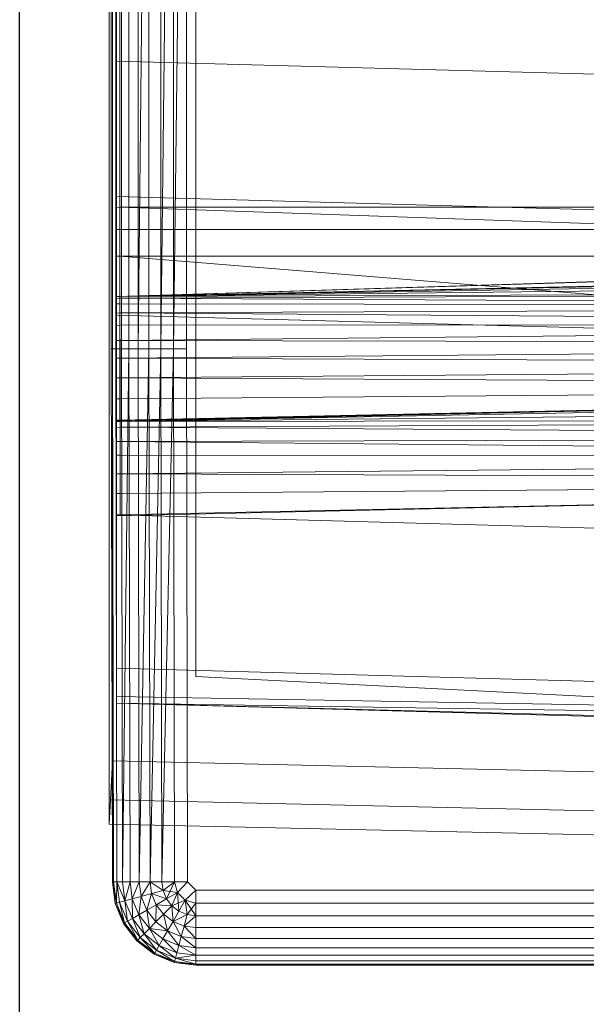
# Model space of a CAD drawing. Header units: metres. Extents: x 397.7 to 427.5, y 12.7 to 28.4.
# Tile 64 of 139: x 407.537 to 407.6363, y 26.1044 to 26.277. Entities that reach past the tile are written whole.
import ezdxf

# ---------------------------------------------------------------- set-up
doc = ezdxf.new("R2010")
doc.units = ezdxf.units.M
for name, color, linetype, lineweight in [('A-DETL-____-MBND', 7, 'Continuous', 18), ('A-WALL-____-MCUT', 7, 'Continuous', 25), ('A-WALL-____-OTLN', 7, 'Continuous', 25)]:
    doc.layers.add(name, color=color, linetype=linetype, lineweight=lineweight)

# ---------------------------------------------------------------- blocks, each defined once
blk = doc.blocks.new('Family - Evans P2-152743-05_CLI_AIGUA_P2')
at = {"layer": 'A-WALL-____-MCUT', "color": 253, "true_color": 0xaaaaaa}
blk.add_line((1.72, 0.09), (0, 0.09), dxfattribs=at)
at = {"layer": 'A-WALL-____-OTLN', "color": 253, "true_color": 0xaaaaaa}
blk.add_line((1.72, 0.09), (0, 0.09), dxfattribs=at)
blk = doc.blocks.new('Family - Inodor P2-153200-05_CLI_AIGUA_P2')
at = {"layer": 'A-DETL-____-MBND', "color": 253, "true_color": 0xaaaaaa}
for p, q in [((0.00056, 0.01465), (0.00056, 0.38826)), ((0.00056, 0.01465), (0.00056, 0.38826)), ((0, 0.36417), (0, 0.03582)), ((0, 0.03582), (0, 0.36417)), ((0.00056, 0.36417), (0.00056, 0.03582)), ((0.00056, 0.03582), (0.00056, 0.36417)), ((0.01521, 0.35403), (0.01521, 0.05064)), ((0.01521, 0.35403), (0.01521, 0.05064)), ((0.00036, 0.10805), (0.00036, 0.29485)), ((0.00036, 0.10805), (0.00036, 0.29485)), ((0.00056, 0.10805), (0.00056, 0.29485)), ((0.00056, 0.29485), (0.00056, 0.10805)), ((0.00056, 0.10805), (0.00056, 0.29485)), ((0.00116, 0.10805), (0.00116, 0.29485)), ((0.00116, 0.29485), (0.00116, 0.10805)), ((0.00116, 0.10805), (0.00116, 0.29485)), ((0.00213, 0.10805), (0.00213, 0.29485)), ((0.00213, 0.29485), (0.00213, 0.10805)), ((0.00213, 0.10805), (0.00213, 0.29485)), ((0.00345, 0.10805), (0.00345, 0.29485)), ((0.00345, 0.29485), (0.00345, 0.10805)), ((0.00345, 0.10805), (0.00345, 0.29485)), ((0.00508, 0.10805), (0.00508, 0.29485)), ((0.00508, 0.29485), (0.00508, 0.10805)), ((0.00696, 0.29485), (0.00508, 0.10805)), ((0.00508, 0.10805), (0.00508, 0.29485)), ((0.00508, 0.10805), (0.00696, 0.29485)), ((0.00696, 0.10805), (0.00696, 0.29485)), ((0.00696, 0.10805), (0.00696, 0.29485)), ((0.00696, 0.10805), (0.00696, 0.29485)), ((0.00904, 0.10805), (0.00904, 0.29485)), ((0.00904, 0.29485), (0.00904, 0.10805)), ((0.01126, 0.29485), (0.00904, 0.10805)), ((0.00904, 0.10805), (0.00904, 0.29485)), ((0.00904, 0.10805), (0.01126, 0.29485)), ((0.01126, 0.10805), (0.01126, 0.29485)), ((0.01354, 0.29485), (0.01126, 0.10805)), ((0.01126, 0.10805), (0.01126, 0.29485)), ((0.01126, 0.10805), (0.01126, 0.29485)), ((0.01126, 0.10805), (0.01354, 0.29485)), ((0.01354, 0.10805), (0.01354, 0.29485)), ((0.01354, 0.29485), (0.01354, 0.10805)), ((0.01354, 0.10805), (0.01354, 0.29485)), ((0.00127, 0.11722), (0.00127, 0.28262)), ((0.00127, 0.13284), (0.00127, 0.26701)), ((0.00127, 0.267), (0.00127, 0.13339)), ((0.00186, 0.13288), (0.00186, 0.26697)), ((0.00186, 0.13288), (0.00186, 0.26697)), ((0.00186, 0.26697), (0.00186, 0.13288)), ((0.00186, 0.13288), (0.00186, 0.26697)), ((0.00127, 0.15852), (0.00127, 0.18393)), ((0.51095, 0.14444), (0.00127, 0.15852)), ((0.00127, 0.13475), (0.00127, 0.15852)), ((0.51095, 0.12067), (0.00127, 0.13475)), ((0.00127, 0.11399), (0.00127, 0.13475)), ((0.52327, 0.1334), (0.00127, 0.11723)), ((0.00127, 0.13339), (0.00127, 0.13285)), ((0.00187, 0.11726), (0.52327, 0.1334)), ((0.00187, 0.11726), (0.52327, 0.1334)), ((0.00186, 0.13288), (0.00127, 0.13284)), ((0.00186, 0.13288), (0.00127, 0.13284)), ((0.00186, 0.13288), (0.00127, 0.13285)), ((0.00186, 0.13288), (0.00127, 0.13285)), ((0.00127, 0.13285), (0.00127, 0.12897)), ((0.00127, 0.13284), (0.00127, 0.11728)), ((0.28176, 0.13288), (0.00186, 0.13288)), ((0.28176, 0.13288), (0.00186, 0.13288)), ((0.28176, 0.12326), (0.00186, 0.13288)), ((0.00186, 0.13288), (0.00187, 0.11726)), ((0.28176, 0.12326), (0.00186, 0.13288)), ((0.00187, 0.11726), (0.00186, 0.13288)), ((0.00186, 0.13288), (0.28176, 0.13288)), ((0.28176, 0.13288), (0.00186, 0.13288)), ((0.00186, 0.12899), (0.00186, 0.13288)), ((0.00186, 0.13288), (0.00186, 0.12899)), ((0.00187, 0.11726), (0.51154, 0.13288)), ((0.00187, 0.11726), (0.51154, 0.13288)), ((0.00186, 0.12899), (0.00127, 0.12897)), ((0.00186, 0.12899), (0.00127, 0.12897)), ((0.00127, 0.12897), (0.00127, 0.12431)), ((0.00186, 0.12899), (0.28176, 0.12899)), ((0.28176, 0.12899), (0.00186, 0.12899)), ((0.00186, 0.12431), (0.00186, 0.12899)), ((0.00186, 0.12899), (0.00186, 0.12431)), ((0.00186, 0.12431), (0.00127, 0.12431)), ((0.00127, 0.12431), (0.00186, 0.12431)), ((0.00127, 0.12431), (0.00127, 0.1243)), ((0.00186, 0.12431), (0.00127, 0.1243)), ((0.00127, 0.1243), (0.00186, 0.12431)), ((0.00186, 0.12431), (0.00127, 0.12428)), ((0.00186, 0.12431), (0.00127, 0.12428)), ((0.00127, 0.1243), (0.00127, 0.12428)), ((0.00127, 0.12428), (0.00127, 0.09539)), ((0.00186, 0.12431), (0.28176, 0.12431)), ((0.28176, 0.12431), (0.00186, 0.12431)), ((0.28175, 0.10165), (0.00186, 0.12431)), ((0.00186, 0.12431), (0.00192, 0.09531)), ((0.28175, 0.10165), (0.00186, 0.12431)), ((0.00192, 0.09531), (0.00186, 0.12431)), ((0.00187, 0.11726), (0.28176, 0.12326)), ((0.00187, 0.11726), (0.28176, 0.12326)), ((0.28176, 0.12326), (0.00187, 0.11726)), ((0.00187, 0.11726), (0.28176, 0.12326)), ((0.28176, 0.12295), (0.00187, 0.11726)), ((0.00187, 0.11726), (0.28176, 0.12295)), ((0.28176, 0.12197), (0.00187, 0.11726)), ((0.00187, 0.11726), (0.28176, 0.12197)), ((0.28176, 0.12037), (0.00187, 0.11726)), ((0.00187, 0.11726), (0.28176, 0.12037)), ((0.28176, 0.11819), (0.00187, 0.11726)), ((0.00187, 0.11694), (0.28176, 0.11819)), ((0.00187, 0.11726), (0.28176, 0.11819)), ((0.00187, 0.11694), (0.28176, 0.11819)), ((0.00187, 0.11726), (0.00127, 0.11728)), ((0.00127, 0.11728), (0.00187, 0.11726)), ((0.00127, 0.11728), (0.00127, 0.11723)), ((0.00127, 0.11722), (0.00187, 0.11726)), ((0.00187, 0.11726), (0.00127, 0.11722)), ((0.00187, 0.11726), (0.00127, 0.11723)), ((0.00187, 0.11726), (0.00127, 0.11723)), ((0.00127, 0.11722), (0.00127, 0.11691)), ((0.00187, 0.11694), (0.00127, 0.11691)), ((0.00187, 0.11694), (0.00127, 0.11691)), ((0.00127, 0.11691), (0.00127, 0.11594)), ((0.00187, 0.11596), (0.00127, 0.11594)), ((0.00187, 0.11596), (0.00127, 0.11594)), ((0.00127, 0.11594), (0.00127, 0.11434)), ((0.00187, 0.11694), (0.00187, 0.11726)), ((0.00187, 0.11726), (0.00187, 0.11694)), ((0.28176, 0.11552), (0.00187, 0.11694)), ((0.28176, 0.11552), (0.00187, 0.11694)), ((0.00187, 0.11596), (0.00187, 0.11694)), ((0.00187, 0.11694), (0.00187, 0.11596)), ((0.28176, 0.11552), (0.00187, 0.11596)), ((0.28176, 0.11552), (0.00187, 0.11596)), ((0.00187, 0.11436), (0.00187, 0.11596)), ((0.00187, 0.11596), (0.00187, 0.11436)), ((0.00187, 0.11436), (0.00127, 0.11434)), ((0.00187, 0.11436), (0.00127, 0.11434)), ((0.00127, 0.11434), (0.00127, 0.11218)), ((0.51095, 0.09991), (0.00127, 0.11399)), ((0.00127, 0.07896), (0.00127, 0.11399)), ((0.28176, 0.11552), (0.00187, 0.11436)), ((0.00187, 0.11436), (0.28176, 0.11552)), ((0.28176, 0.11242), (0.00187, 0.11436)), ((0.28176, 0.11242), (0.00187, 0.11436)), ((0.00187, 0.11219), (0.00187, 0.11436)), ((0.00187, 0.11436), (0.00187, 0.11219)), ((0.28176, 0.11242), (0.00187, 0.11219)), ((0.00187, 0.10951), (0.28176, 0.11242)), ((0.00187, 0.11219), (0.28176, 0.11242)), ((0.00187, 0.10951), (0.28176, 0.11242)), ((0.00187, 0.11219), (0.00127, 0.11218)), ((0.00187, 0.11219), (0.00127, 0.11218)), ((0.00127, 0.11218), (0.00127, 0.10951)), ((0.00187, 0.10951), (0.00187, 0.11219)), ((0.00187, 0.11219), (0.00187, 0.10951)), ((0.00187, 0.10951), (0.00127, 0.10951)), ((0.00127, 0.10951), (0.00187, 0.10951)), ((0.00187, 0.10951), (0.00127, 0.10951)), ((0.00187, 0.10951), (0.00127, 0.10951)), ((0.00127, 0.10951), (0.00127, 0.10642)), ((0.28176, 0.10898), (0.00187, 0.10951)), ((0.28176, 0.10898), (0.00187, 0.10951)), ((0.00187, 0.10641), (0.00187, 0.10951)), ((0.00187, 0.10951), (0.00187, 0.10641)), ((0.28176, 0.10898), (0.00187, 0.10641)), ((0.00187, 0.10641), (0.28176, 0.10898)), ((0.00056, 0.10805), (0.00036, 0.10805)), ((0.00056, 0.01465), (0.00036, 0.10805)), ((0.00036, 0.10805), (0.00056, 0.10805)), ((0.00056, 0.10805), (0.00036, 0.10805)), ((0.00056, 0.01465), (0.00036, 0.10805)), ((0.00116, 0.10805), (0.00056, 0.10805)), ((0.00076, 0.01465), (0.00056, 0.10805)), ((0.00056, 0.10805), (0.00116, 0.10805)), ((0.00056, 0.10805), (0.00056, 0.01465)), ((0.00116, 0.10805), (0.00056, 0.10805)), ((0.00076, 0.01465), (0.00056, 0.10805)), ((0.00076, 0.01465), (0.00056, 0.10805)), ((0.00056, 0.01465), (0.00056, 0.10805)), ((0.00213, 0.10805), (0.00116, 0.10805)), ((0.00136, 0.01465), (0.00116, 0.10805)), ((0.00116, 0.10805), (0.00213, 0.10805)), ((0.00116, 0.10805), (0.00136, 0.01465)), ((0.00213, 0.10805), (0.00116, 0.10805)), ((0.00136, 0.01465), (0.00116, 0.10805)), ((0.00345, 0.10805), (0.00213, 0.10805)), ((0.00233, 0.01465), (0.00213, 0.10805)), ((0.00213, 0.10805), (0.00345, 0.10805)), ((0.00213, 0.10805), (0.00233, 0.01465)), ((0.00345, 0.10805), (0.00213, 0.10805)), ((0.00233, 0.01465), (0.00213, 0.10805)), ((0.00345, 0.10805), (0.00233, 0.01465)), ((0.00233, 0.01465), (0.00345, 0.10805)), ((0.00365, 0.01465), (0.00345, 0.10805)), ((0.00345, 0.10805), (0.00508, 0.10805)), ((0.00508, 0.10805), (0.00345, 0.10805)), ((0.00365, 0.01465), (0.00345, 0.10805)), ((0.00365, 0.01465), (0.00345, 0.10805)), ((0.00528, 0.01465), (0.00508, 0.10805)), ((0.00696, 0.10805), (0.00508, 0.10805)), ((0.00508, 0.10805), (0.00528, 0.01465)), ((0.00696, 0.10805), (0.00508, 0.10805)), ((0.00528, 0.01465), (0.00508, 0.10805)), ((0.00696, 0.10805), (0.00528, 0.01465)), ((0.00528, 0.01465), (0.00696, 0.10805)), ((0.00716, 0.01465), (0.00696, 0.10805)), ((0.00696, 0.10805), (0.00904, 0.10805)), ((0.00904, 0.10805), (0.00696, 0.10805)), ((0.00716, 0.01465), (0.00696, 0.10805)), ((0.00716, 0.01465), (0.00696, 0.10805)), ((0.00904, 0.10805), (0.00716, 0.01465)), ((0.00716, 0.01465), (0.00904, 0.10805)), ((0.00924, 0.01465), (0.00904, 0.10805)), ((0.01126, 0.10805), (0.00904, 0.10805)), ((0.01126, 0.10805), (0.00904, 0.10805)), ((0.00924, 0.01465), (0.00904, 0.10805)), ((0.00924, 0.01465), (0.00904, 0.10805)), ((0.01126, 0.10805), (0.00924, 0.01465)), ((0.00924, 0.01465), (0.01126, 0.10805)), ((0.01146, 0.01465), (0.01126, 0.10805)), ((0.01354, 0.10805), (0.01126, 0.10805)), ((0.01354, 0.10805), (0.01126, 0.10805)), ((0.01146, 0.01465), (0.01126, 0.10805)), ((0.01146, 0.01465), (0.01126, 0.10805)), ((0.01374, 0.01465), (0.01354, 0.10805)), ((0.01354, 0.10805), (0.01374, 0.01465)), ((0.01354, 0.10805), (0.01374, 0.01465)), ((0.00187, 0.10641), (0.00127, 0.10642)), ((0.00127, 0.10642), (0.00187, 0.10641)), ((0.00127, 0.10642), (0.00127, 0.10642)), ((0.00187, 0.10641), (0.00127, 0.10642)), ((0.00127, 0.10642), (0.00187, 0.10641)), ((0.00127, 0.10642), (0.00127, 0.10641)), ((0.00187, 0.10641), (0.00127, 0.10641)), ((0.00187, 0.10641), (0.00127, 0.10641)), ((0.00127, 0.10641), (0.00127, 0.10299)), ((0.28176, 0.10533), (0.00187, 0.10641)), ((0.00187, 0.10641), (0.00187, 0.10298)), ((0.28176, 0.10533), (0.00187, 0.10641)), ((0.00187, 0.10298), (0.00187, 0.10641)), ((0.28176, 0.10533), (0.00187, 0.10298)), ((0.00187, 0.10298), (0.28176, 0.10533)), ((0.00187, 0.10298), (0.00127, 0.10299)), ((0.00127, 0.10299), (0.00187, 0.10298)), ((0.00127, 0.10299), (0.00127, 0.10298)), ((0.00187, 0.10298), (0.00127, 0.10298)), ((0.00127, 0.10298), (0.00187, 0.10298)), ((0.00127, 0.10298), (0.00127, 0.10297)), ((0.00187, 0.10298), (0.00127, 0.10297)), ((0.00187, 0.10298), (0.00127, 0.10297)), ((0.00127, 0.10297), (0.00127, 0.09933)), ((0.28176, 0.10156), (0.00187, 0.10298)), ((0.28176, 0.10156), (0.00187, 0.10298)), ((0.00187, 0.09932), (0.00187, 0.10298)), ((0.00187, 0.10298), (0.00187, 0.09932)), ((0.28176, 0.10156), (0.00127, 0.09542)), ((0.28176, 0.10156), (0.00187, 0.09932)), ((0.00187, 0.09555), (0.28176, 0.10156)), ((0.00187, 0.09932), (0.28176, 0.10156)), ((0.00187, 0.09555), (0.28176, 0.10156)), ((0.28175, 0.10165), (0.00192, 0.09531)), ((0.00192, 0.09531), (0.28175, 0.10165)), ((0.28181, 0.10065), (0.00192, 0.09531)), ((0.00192, 0.09531), (0.28181, 0.10065)), ((0.00187, 0.09932), (0.00127, 0.09933)), ((0.00127, 0.09933), (0.00187, 0.09932)), ((0.00127, 0.09933), (0.00127, 0.09932)), ((0.00187, 0.09932), (0.00127, 0.09932)), ((0.00187, 0.09932), (0.00127, 0.09932)), ((0.00127, 0.09932), (0.00127, 0.09556)), ((0.00187, 0.09555), (0.00187, 0.09932)), ((0.00187, 0.09932), (0.00187, 0.09555)), ((0.28181, 0.0982), (0.00192, 0.09531)), ((0.00192, 0.09531), (0.28181, 0.0982)), ((0.00187, 0.09555), (0.00127, 0.09556)), ((0.00127, 0.09556), (0.00187, 0.09555)), ((0.00127, 0.09556), (0.00127, 0.09555)), ((0.00187, 0.09555), (0.00127, 0.09552)), ((0.00187, 0.09555), (0.00127, 0.09555)), ((0.00127, 0.09555), (0.00187, 0.09555)), ((0.00127, 0.09555), (0.00127, 0.09553)), ((0.00187, 0.09555), (0.00127, 0.09553)), ((0.00127, 0.09553), (0.00187, 0.09555)), ((0.00187, 0.09555), (0.00127, 0.09552)), ((0.00127, 0.09553), (0.00127, 0.09552)), ((0.00127, 0.09552), (0.00127, 0.09542)), ((0.00192, 0.09531), (0.00127, 0.09539)), ((0.00127, 0.09539), (0.00192, 0.09531)), ((0.00127, 0.09539), (0.00127, 0.09528)), ((0.00192, 0.09531), (0.00127, 0.09528)), ((0.00192, 0.09531), (0.00127, 0.09528)), ((0.00127, 0.09528), (0.00127, 0.09428)), ((0.28181, 0.09576), (0.00192, 0.09531)), ((0.00192, 0.09431), (0.28181, 0.09576)), ((0.00192, 0.09531), (0.28181, 0.09576)), ((0.00192, 0.09431), (0.28181, 0.09576)), ((0.00192, 0.09431), (0.00192, 0.09531)), ((0.00192, 0.09531), (0.00192, 0.09431)), ((0.00192, 0.09431), (0.00127, 0.09428)), ((0.00192, 0.09431), (0.00127, 0.09428)), ((0.00127, 0.09428), (0.00127, 0.09183)), ((0.28181, 0.09248), (0.00192, 0.09431)), ((0.28181, 0.09248), (0.00192, 0.09431)), ((0.00192, 0.09185), (0.00192, 0.09431)), ((0.00192, 0.09431), (0.00192, 0.09185)), ((0.00192, 0.09185), (0.00127, 0.09183)), ((0.00192, 0.09185), (0.00127, 0.09183)), ((0.00127, 0.09183), (0.00127, 0.08941)), ((0.28181, 0.09248), (0.00192, 0.09185)), ((0.00192, 0.09185), (0.28181, 0.09248)), ((0.28181, 0.08906), (0.00192, 0.09185)), ((0.28181, 0.08906), (0.00192, 0.09185)), ((0.00192, 0.08942), (0.00192, 0.09185)), ((0.00192, 0.09185), (0.00192, 0.08942)), ((0.00192, 0.08942), (0.00127, 0.08941)), ((0.00192, 0.08942), (0.00127, 0.08941)), ((0.00127, 0.08941), (0.00127, 0.08614)), ((0.28181, 0.08906), (0.00192, 0.08942)), ((0.28181, 0.08906), (0.00192, 0.08942)), ((0.00192, 0.08614), (0.00192, 0.08942)), ((0.00192, 0.08942), (0.00192, 0.08614)), ((0.28181, 0.08906), (0.00192, 0.08614)), ((0.00192, 0.08614), (0.28181, 0.08906)), ((0.00192, 0.08614), (0.00127, 0.08614)), ((0.00127, 0.08614), (0.00192, 0.08614)), ((0.00127, 0.08614), (0.00127, 0.08614)), ((0.00192, 0.08614), (0.00127, 0.08614)), ((0.00192, 0.08614), (0.00127, 0.08614)), ((0.00127, 0.08614), (0.00127, 0.08273)), ((0.28181, 0.08497), (0.00127, 0.07882)), ((0.28181, 0.08497), (0.00192, 0.08614)), ((0.00192, 0.08614), (0.00192, 0.08272)), ((0.28181, 0.08497), (0.00192, 0.08614)), ((0.00192, 0.08272), (0.00192, 0.08614)), ((0.28181, 0.08497), (0.00192, 0.08272)), ((0.00192, 0.07896), (0.28181, 0.08497)), ((0.00192, 0.08272), (0.28181, 0.08497)), ((0.00192, 0.07896), (0.28181, 0.08497)), ((0.00192, 0.08272), (0.00127, 0.08273)), ((0.00127, 0.08273), (0.00192, 0.08272)), ((0.00127, 0.08273), (0.00127, 0.08272)), ((0.00192, 0.08272), (0.00127, 0.08272)), ((0.00127, 0.08272), (0.00192, 0.08272)), ((0.00127, 0.08272), (0.00127, 0.08271)), ((0.00192, 0.08272), (0.00127, 0.08271)), ((0.00192, 0.08272), (0.00127, 0.08271)), ((0.00127, 0.08271), (0.00127, 0.07897)), ((0.00192, 0.07896), (0.00192, 0.08272)), ((0.00192, 0.08272), (0.00192, 0.07896)), ((0.00192, 0.07896), (0.00127, 0.07897)), ((0.00127, 0.07897), (0.00192, 0.07896)), ((0.00127, 0.07897), (0.00127, 0.07896)), ((0.51095, 0.06488), (0.00127, 0.07896)), ((0.00127, 0.05207), (0.00127, 0.07896)), ((0.00192, 0.07896), (0.00127, 0.07894)), ((0.00192, 0.07896), (0.00127, 0.07896)), ((0.00127, 0.07896), (0.00192, 0.07896)), ((0.00127, 0.07896), (0.00127, 0.07894)), ((0.00192, 0.07896), (0.00127, 0.07894)), ((0.00127, 0.07894), (0.00192, 0.07896)), ((0.00192, 0.07896), (0.00127, 0.07894)), ((0.00127, 0.07894), (0.00127, 0.07882)), ((0.00127, 0.07894), (0.00127, 0.07894)), ((0.51095, 0.03799), (0.00127, 0.05207)), ((0.00127, 0.04712), (0.00127, 0.05207)), ((0.01521, 0.05064), (0.15161, 0.0437)), ((0.17966, 0.04228), (0.01521, 0.05064)), ((0.51095, 0.03799), (0.00127, 0.04712)), ((0.00127, 0.04594), (0.00127, 0.04712)), ((0.51095, 0.03799), (0.00127, 0.04594)), ((0.51095, 0.03305), (0.00127, 0.04594)), ((0.51095, 0.03186), (0.00127, 0.04594)), ((0, 0.03582), (0, 0.02899)), ((0, 0.02899), (0, 0.03582)), ((0.00056, 0.03582), (0.00022, 0.02899)), ((0.00022, 0.02899), (0.00056, 0.03582)), ((0.00056, 0.03582), (0.31998, 0.0287)), ((0.00056, 0.03582), (0.31998, 0.0287)), ((0, 0.02899), (0, 0.02477)), ((0, 0.02477), (0, 0.02899)), ((0.00022, 0.02899), (0, 0.02477)), ((0, 0.02477), (0.00022, 0.02899)), ((0.00022, 0.02899), (0.31971, 0.02187)), ((0.00022, 0.02899), (0.31971, 0.02187)), ((0, 0.02477), (0.31954, 0.01764)), ((0, 0.02477), (0.31954, 0.01764)), ((0.00076, 0.01465), (0.00056, 0.01465)), ((0.00106, 0.01086), (0.00056, 0.01465)), ((0.00106, 0.01086), (0.00056, 0.01465)), ((0.00106, 0.01086), (0.00056, 0.01465)), ((0.00076, 0.01465), (0.00056, 0.01465)), ((0.00076, 0.01465), (0.00056, 0.01465)), ((0.00106, 0.01086), (0.00056, 0.01465)), ((0.00136, 0.01465), (0.00076, 0.01465)), ((0.00126, 0.01091), (0.00076, 0.01465)), ((0.00076, 0.01465), (0.00136, 0.01465)), ((0.00076, 0.01465), (0.00106, 0.01086)), ((0.00136, 0.01465), (0.00076, 0.01465)), ((0.00126, 0.01091), (0.00076, 0.01465)), ((0.00126, 0.01091), (0.00076, 0.01465)), ((0.00106, 0.01086), (0.00076, 0.01465)), ((0.00136, 0.01465), (0.00126, 0.01091)), ((0.00126, 0.01091), (0.00136, 0.01465)), ((0.00233, 0.01465), (0.00136, 0.01465)), ((0.00183, 0.01106), (0.00136, 0.01465)), ((0.00136, 0.01465), (0.00233, 0.01465)), ((0.00233, 0.01465), (0.00136, 0.01465)), ((0.00277, 0.01132), (0.00136, 0.01465)), ((0.00277, 0.01132), (0.00136, 0.01465)), ((0.00183, 0.01106), (0.00136, 0.01465)), ((0.00183, 0.01106), (0.00136, 0.01465)), ((0.00365, 0.01465), (0.00233, 0.01465)), ((0.00233, 0.01465), (0.00277, 0.01132)), ((0.00365, 0.01465), (0.00233, 0.01465)), ((0.00233, 0.01465), (0.00277, 0.01132)), ((0.00365, 0.01465), (0.00233, 0.01465)), ((0.00277, 0.01132), (0.00233, 0.01465)), ((0.00365, 0.01465), (0.00277, 0.01132)), ((0.00277, 0.01132), (0.00365, 0.01465)), ((0.00528, 0.01465), (0.00365, 0.01465)), ((0.00405, 0.01166), (0.00365, 0.01465)), ((0.00365, 0.01465), (0.00528, 0.01465)), ((0.00528, 0.01465), (0.00365, 0.01465)), ((0.00405, 0.01166), (0.00365, 0.01465)), ((0.00405, 0.01166), (0.00365, 0.01465)), ((0.00528, 0.01465), (0.00405, 0.01166)), ((0.00405, 0.01166), (0.00528, 0.01465)), ((0.00716, 0.01465), (0.00528, 0.01465)), ((0.00562, 0.01208), (0.00528, 0.01465)), ((0.00716, 0.01465), (0.00528, 0.01465)), ((0.00716, 0.01465), (0.00528, 0.01465)), ((0.00562, 0.01208), (0.00528, 0.01465)), ((0.00562, 0.01208), (0.00528, 0.01465)), ((0.00716, 0.01465), (0.00562, 0.01208)), ((0.00562, 0.01208), (0.00716, 0.01465)), ((0.00924, 0.01465), (0.00716, 0.01465)), ((0.00744, 0.01257), (0.00716, 0.01465)), ((0.00924, 0.01465), (0.00716, 0.01465)), ((0.00924, 0.01465), (0.00716, 0.01465)), ((0.00945, 0.01311), (0.00716, 0.01465)), ((0.00945, 0.01311), (0.00716, 0.01465)), ((0.00744, 0.01257), (0.00716, 0.01465)), ((0.00744, 0.01257), (0.00716, 0.01465)), ((0.01146, 0.01465), (0.00924, 0.01465)), ((0.00924, 0.01465), (0.00945, 0.01311)), ((0.01146, 0.01465), (0.00924, 0.01465)), ((0.00924, 0.01465), (0.00945, 0.01311)), ((0.01146, 0.01465), (0.00924, 0.01465)), ((0.00945, 0.01311), (0.00924, 0.01465)), ((0.01146, 0.01465), (0.00945, 0.01311)), ((0.01146, 0.01465), (0.00945, 0.01311)), ((0.00945, 0.01311), (0.01146, 0.01465)), ((0.01004, 0.01167), (0.01146, 0.01465)), ((0.01004, 0.01167), (0.01146, 0.01465)), ((0.01374, 0.01465), (0.01146, 0.01465)), ((0.01196, 0.01277), (0.01146, 0.01465)), ((0.01146, 0.01465), (0.01374, 0.01465)), ((0.01196, 0.01277), (0.01146, 0.01465)), ((0.01146, 0.01465), (0.01374, 0.01465)), ((0.01196, 0.01277), (0.01146, 0.01465)), ((0.01374, 0.01465), (0.01196, 0.01277)), ((0.01196, 0.01277), (0.01374, 0.01465)), ((0.01196, 0.01277), (0.01374, 0.01465)), ((0.01521, 0.01318), (0.01374, 0.01465)), ((0.01374, 0.01465), (0.01521, 0.01318)), ((0.01521, 0.01318), (0.01374, 0.01465)), ((0.00744, 0.01257), (0.00562, 0.01208)), ((0.00744, 0.01257), (0.00562, 0.01208)), ((0.00562, 0.01208), (0.00744, 0.01257)), ((0.00661, 0.00968), (0.00744, 0.01257)), ((0.00661, 0.00968), (0.00744, 0.01257)), ((0.00945, 0.01311), (0.00744, 0.01257)), ((0.00945, 0.01311), (0.00744, 0.01257)), ((0.00744, 0.01257), (0.00945, 0.01311)), ((0.00824, 0.01062), (0.00744, 0.01257)), ((0.01004, 0.01167), (0.00744, 0.01257)), ((0.01004, 0.01167), (0.00744, 0.01257)), ((0.00824, 0.01062), (0.00744, 0.01257)), ((0.00824, 0.01062), (0.00744, 0.01257)), ((0.01196, 0.01277), (0.00945, 0.01311)), ((0.01004, 0.01167), (0.00945, 0.01311)), ((0.01004, 0.01167), (0.00945, 0.01311)), ((0.01004, 0.01167), (0.00945, 0.01311)), ((0.01196, 0.01277), (0.01004, 0.01167)), ((0.01196, 0.01277), (0.01004, 0.01167)), ((0.01004, 0.01167), (0.01196, 0.01277)), ((0.01196, 0.01277), (0.01099, 0.01043)), ((0.01099, 0.01043), (0.01196, 0.01277)), ((0.01099, 0.01043), (0.01196, 0.01277)), ((0.01334, 0.0114), (0.01196, 0.01277)), ((0.01196, 0.01277), (0.01334, 0.0114)), ((0.01334, 0.0114), (0.01196, 0.01277)), ((0.01223, 0.00948), (0.01196, 0.01277)), ((0.01223, 0.00948), (0.01196, 0.01277)), ((0.01521, 0.01318), (0.01334, 0.0114)), ((0.01521, 0.01318), (0.01334, 0.0114)), ((0.01334, 0.0114), (0.01521, 0.01318)), ((0.15024, 0.01318), (0.01521, 0.01318)), ((0.01521, 0.0109), (0.01521, 0.01318)), ((0.01521, 0.01318), (0.15024, 0.01318)), ((0.15024, 0.01318), (0.01521, 0.01318)), ((0.01521, 0.0109), (0.01521, 0.01318)), ((0.01521, 0.0109), (0.01521, 0.01318)), ((0.00126, 0.01091), (0.00106, 0.01086)), ((0.00126, 0.01091), (0.00106, 0.01086)), ((0.00106, 0.01086), (0.00126, 0.01091)), ((0.00253, 0.00733), (0.00106, 0.01086)), ((0.00253, 0.00733), (0.00106, 0.01086)), ((0.00253, 0.00733), (0.00106, 0.01086)), ((0.00253, 0.00733), (0.00106, 0.01086)), ((0.00183, 0.01106), (0.00126, 0.01091)), ((0.00183, 0.01106), (0.00126, 0.01091)), ((0.00126, 0.01091), (0.00183, 0.01106)), ((0.0027, 0.00743), (0.00126, 0.01091)), ((0.0027, 0.00743), (0.00126, 0.01091)), ((0.00253, 0.00733), (0.00126, 0.01091)), ((0.0027, 0.00743), (0.00126, 0.01091)), ((0.00253, 0.00733), (0.00126, 0.01091)), ((0.00277, 0.01132), (0.00183, 0.01106)), ((0.00277, 0.01132), (0.00183, 0.01106)), ((0.00183, 0.01106), (0.00277, 0.01132)), ((0.00322, 0.00772), (0.00183, 0.01106)), ((0.00322, 0.00772), (0.00183, 0.01106)), ((0.0027, 0.00743), (0.00183, 0.01106)), ((0.00322, 0.00772), (0.00183, 0.01106)), ((0.0027, 0.00743), (0.00183, 0.01106)), ((0.00405, 0.01166), (0.00277, 0.01132)), ((0.00405, 0.01166), (0.00277, 0.01132)), ((0.00277, 0.01132), (0.00405, 0.01166)), ((0.00406, 0.00821), (0.00277, 0.01132)), ((0.00406, 0.00821), (0.00277, 0.01132)), ((0.00322, 0.00772), (0.00277, 0.01132)), ((0.00406, 0.00821), (0.00277, 0.01132)), ((0.00322, 0.00772), (0.00277, 0.01132)), ((0.00562, 0.01208), (0.00405, 0.01166)), ((0.00562, 0.01208), (0.00405, 0.01166)), ((0.00405, 0.01166), (0.00562, 0.01208)), ((0.0052, 0.00887), (0.00405, 0.01166)), ((0.0052, 0.00887), (0.00405, 0.01166)), ((0.00406, 0.00821), (0.00405, 0.01166)), ((0.0052, 0.00887), (0.00405, 0.01166)), ((0.00406, 0.00821), (0.00405, 0.01166)), ((0.0052, 0.00887), (0.00562, 0.01208)), ((0.0052, 0.00887), (0.00562, 0.01208)), ((0.00661, 0.00968), (0.00562, 0.01208)), ((0.00661, 0.00968), (0.00562, 0.01208)), ((0.00661, 0.00968), (0.00562, 0.01208)), ((0.00824, 0.01062), (0.00661, 0.00968)), ((0.00824, 0.01062), (0.00661, 0.00968)), ((0.00661, 0.00968), (0.00824, 0.01062)), ((0.00819, 0.00763), (0.00824, 0.01062)), ((0.00819, 0.00763), (0.00824, 0.01062)), ((0.01004, 0.01167), (0.00824, 0.01062)), ((0.01004, 0.01167), (0.00824, 0.01062)), ((0.00824, 0.01062), (0.01004, 0.01167)), ((0.00952, 0.00896), (0.00824, 0.01062)), ((0.01099, 0.01043), (0.00824, 0.01062)), ((0.01099, 0.01043), (0.00824, 0.01062)), ((0.00952, 0.00896), (0.00824, 0.01062)), ((0.00952, 0.00896), (0.00824, 0.01062)), ((0.01099, 0.01043), (0.00952, 0.00896)), ((0.01099, 0.01043), (0.00952, 0.00896)), ((0.00952, 0.00896), (0.01099, 0.01043)), ((0.01099, 0.01043), (0.01004, 0.01167)), ((0.01099, 0.01043), (0.01004, 0.01167)), ((0.01099, 0.01043), (0.01004, 0.01167)), ((0.01334, 0.0114), (0.01099, 0.01043)), ((0.01223, 0.00948), (0.01099, 0.01043)), ((0.01223, 0.00948), (0.01099, 0.01043)), ((0.01223, 0.00948), (0.01099, 0.01043)), ((0.01119, 0.00768), (0.01099, 0.01043)), ((0.01119, 0.00768), (0.01099, 0.01043)), ((0.01334, 0.0114), (0.01223, 0.00948)), ((0.01334, 0.0114), (0.01223, 0.00948)), ((0.01223, 0.00948), (0.01334, 0.0114)), ((0.01521, 0.0109), (0.01334, 0.0114)), ((0.01367, 0.00888), (0.01334, 0.0114)), ((0.01521, 0.0109), (0.01334, 0.0114)), ((0.01367, 0.00888), (0.01334, 0.0114)), ((0.01521, 0.0109), (0.01334, 0.0114)), ((0.01521, 0.00868), (0.01334, 0.0114)), ((0.01521, 0.00868), (0.01334, 0.0114)), ((0.01367, 0.00888), (0.01334, 0.0114)), ((0.01521, 0.0109), (0.01367, 0.00888)), ((0.15024, 0.0109), (0.01521, 0.0109)), ((0.01521, 0.00868), (0.01521, 0.0109)), ((0.01521, 0.0109), (0.15024, 0.0109)), ((0.01521, 0.0109), (0.01521, 0.00868)), ((0.15024, 0.0109), (0.01521, 0.0109)), ((0.01521, 0.00868), (0.01521, 0.0109)), ((0.0052, 0.00887), (0.00406, 0.00821)), ((0.0052, 0.00887), (0.00406, 0.00821)), ((0.00406, 0.00821), (0.0052, 0.00887)), ((0.00661, 0.00968), (0.0052, 0.00887)), ((0.00661, 0.00968), (0.0052, 0.00887)), ((0.0052, 0.00887), (0.00661, 0.00968)), ((0.00704, 0.00648), (0.0052, 0.00887)), ((0.00704, 0.00648), (0.0052, 0.00887)), ((0.00611, 0.00554), (0.0052, 0.00887)), ((0.00704, 0.00648), (0.0052, 0.00887)), ((0.00611, 0.00554), (0.0052, 0.00887)), ((0.00819, 0.00763), (0.00661, 0.00968)), ((0.00819, 0.00763), (0.00661, 0.00968)), ((0.00704, 0.00648), (0.00661, 0.00968)), ((0.00819, 0.00763), (0.00661, 0.00968)), ((0.00704, 0.00648), (0.00661, 0.00968)), ((0.00952, 0.00896), (0.00819, 0.00763)), ((0.00952, 0.00896), (0.00819, 0.00763)), ((0.00819, 0.00763), (0.00952, 0.00896)), ((0.01119, 0.00768), (0.00952, 0.00896)), ((0.01119, 0.00768), (0.00952, 0.00896)), ((0.01119, 0.00768), (0.00952, 0.00896)), ((0.01025, 0.00605), (0.00952, 0.00896)), ((0.01025, 0.00605), (0.00952, 0.00896)), ((0.01223, 0.00948), (0.01119, 0.00768)), ((0.01223, 0.00948), (0.01119, 0.00768)), ((0.01119, 0.00768), (0.01223, 0.00948)), ((0.01367, 0.00888), (0.01119, 0.00768)), ((0.01119, 0.00768), (0.01367, 0.00888)), ((0.01367, 0.00888), (0.01223, 0.00948)), ((0.01367, 0.00888), (0.01223, 0.00948)), ((0.01367, 0.00888), (0.01223, 0.00948)), ((0.01313, 0.00687), (0.01367, 0.00888)), ((0.01313, 0.00687), (0.01367, 0.00888)), ((0.01313, 0.00687), (0.01367, 0.00888)), ((0.01521, 0.00868), (0.01313, 0.00687)), ((0.01313, 0.00687), (0.01521, 0.00868)), ((0.01521, 0.00868), (0.01367, 0.00888)), ((0.01521, 0.00868), (0.01367, 0.00888)), ((0.01521, 0.00868), (0.01367, 0.00888)), ((0.15024, 0.00868), (0.01521, 0.00868)), ((0.01521, 0.0066), (0.01521, 0.00868)), ((0.01521, 0.00868), (0.15024, 0.00868)), ((0.15024, 0.00868), (0.01521, 0.00868)), ((0.01521, 0.0066), (0.01521, 0.00868)), ((0.01521, 0.0066), (0.01521, 0.00868)), ((0.0027, 0.00743), (0.00253, 0.00733)), ((0.0027, 0.00743), (0.00253, 0.00733)), ((0.00253, 0.00733), (0.0027, 0.00743)), ((0.00485, 0.00429), (0.00253, 0.00733)), ((0.00485, 0.00429), (0.00253, 0.00733)), ((0.00485, 0.00429), (0.00253, 0.00733)), ((0.00485, 0.00429), (0.00253, 0.00733)), ((0.00322, 0.00772), (0.0027, 0.00743)), ((0.00322, 0.00772), (0.0027, 0.00743)), ((0.0027, 0.00743), (0.00322, 0.00772)), ((0.005, 0.00443), (0.0027, 0.00743)), ((0.005, 0.00443), (0.0027, 0.00743)), ((0.00485, 0.00429), (0.0027, 0.00743)), ((0.005, 0.00443), (0.0027, 0.00743)), ((0.00485, 0.00429), (0.0027, 0.00743)), ((0.00406, 0.00821), (0.00322, 0.00772)), ((0.00406, 0.00821), (0.00322, 0.00772)), ((0.00322, 0.00772), (0.00406, 0.00821)), ((0.00542, 0.00485), (0.00322, 0.00772)), ((0.00542, 0.00485), (0.00322, 0.00772)), ((0.005, 0.00443), (0.00322, 0.00772)), ((0.00542, 0.00485), (0.00322, 0.00772)), ((0.005, 0.00443), (0.00322, 0.00772)), ((0.00611, 0.00554), (0.00406, 0.00821)), ((0.00611, 0.00554), (0.00406, 0.00821)), ((0.00542, 0.00485), (0.00406, 0.00821)), ((0.00611, 0.00554), (0.00406, 0.00821)), ((0.00542, 0.00485), (0.00406, 0.00821)), ((0.00819, 0.00763), (0.00704, 0.00648)), ((0.00819, 0.00763), (0.00704, 0.00648)), ((0.00704, 0.00648), (0.00819, 0.00763)), ((0.01025, 0.00605), (0.00819, 0.00763)), ((0.01025, 0.00605), (0.00819, 0.00763)), ((0.01025, 0.00605), (0.00819, 0.00763)), ((0.01119, 0.00768), (0.01025, 0.00605)), ((0.01119, 0.00768), (0.01025, 0.00605)), ((0.01025, 0.00605), (0.01119, 0.00768)), ((0.01313, 0.00687), (0.01119, 0.00768)), ((0.01313, 0.00687), (0.01119, 0.00768)), ((0.01313, 0.00687), (0.01119, 0.00768)), ((0.01264, 0.00505), (0.01119, 0.00768)), ((0.01264, 0.00505), (0.01119, 0.00768)), ((0.00611, 0.00554), (0.00542, 0.00485)), ((0.00611, 0.00554), (0.00542, 0.00485)), ((0.00542, 0.00485), (0.00611, 0.00554)), ((0.00704, 0.00648), (0.00611, 0.00554)), ((0.00704, 0.00648), (0.00611, 0.00554)), ((0.00611, 0.00554), (0.00704, 0.00648)), ((0.00877, 0.0035), (0.00611, 0.00554)), ((0.00877, 0.0035), (0.00611, 0.00554)), ((0.00829, 0.00265), (0.00611, 0.00554)), ((0.00877, 0.0035), (0.00611, 0.00554)), ((0.00829, 0.00265), (0.00611, 0.00554)), ((0.00943, 0.00464), (0.00704, 0.00648)), ((0.01025, 0.00605), (0.00704, 0.00648)), ((0.01025, 0.00605), (0.00704, 0.00648)), ((0.00943, 0.00464), (0.00704, 0.00648)), ((0.00877, 0.0035), (0.00704, 0.00648)), ((0.00943, 0.00464), (0.00704, 0.00648)), ((0.00877, 0.0035), (0.00704, 0.00648)), ((0.01025, 0.00605), (0.00943, 0.00464)), ((0.01025, 0.00605), (0.00943, 0.00464)), ((0.00943, 0.00464), (0.01025, 0.00605)), ((0.01264, 0.00505), (0.01025, 0.00605)), ((0.01264, 0.00505), (0.01025, 0.00605)), ((0.01264, 0.00505), (0.01025, 0.00605)), ((0.01222, 0.00348), (0.01025, 0.00605)), ((0.01222, 0.00348), (0.01025, 0.00605)), ((0.01313, 0.00687), (0.01264, 0.00505)), ((0.01313, 0.00687), (0.01264, 0.00505)), ((0.01264, 0.00505), (0.01313, 0.00687)), ((0.01521, 0.0066), (0.01313, 0.00687)), ((0.01521, 0.0066), (0.01313, 0.00687)), ((0.01521, 0.0066), (0.01313, 0.00687)), ((0.01521, 0.00472), (0.01313, 0.00687)), ((0.01521, 0.00472), (0.01313, 0.00687)), ((0.15024, 0.0066), (0.01521, 0.0066)), ((0.01521, 0.0066), (0.01521, 0.00472)), ((0.01521, 0.0066), (0.15024, 0.0066)), ((0.01521, 0.0066), (0.01521, 0.00472)), ((0.15024, 0.0066), (0.01521, 0.0066)), ((0.01521, 0.00472), (0.01521, 0.0066)), ((0.005, 0.00443), (0.00485, 0.00429)), ((0.005, 0.00443), (0.00485, 0.00429)), ((0.00485, 0.00429), (0.005, 0.00443)), ((0.00789, 0.00196), (0.00485, 0.00429)), ((0.00789, 0.00196), (0.00485, 0.00429)), ((0.00789, 0.00196), (0.00485, 0.00429)), ((0.00799, 0.00214), (0.00485, 0.00429)), ((0.00799, 0.00214), (0.00485, 0.00429)), ((0.00789, 0.00196), (0.00485, 0.00429)), ((0.00542, 0.00485), (0.005, 0.00443)), ((0.00542, 0.00485), (0.005, 0.00443)), ((0.005, 0.00443), (0.00542, 0.00485)), ((0.00799, 0.00214), (0.005, 0.00443)), ((0.00799, 0.00214), (0.005, 0.00443)), ((0.00799, 0.00214), (0.005, 0.00443)), ((0.00829, 0.00265), (0.00542, 0.00485)), ((0.00829, 0.00265), (0.00542, 0.00485)), ((0.00799, 0.00214), (0.00542, 0.00485)), ((0.00829, 0.00265), (0.00542, 0.00485)), ((0.00799, 0.00214), (0.00542, 0.00485)), ((0.00877, 0.0035), (0.00829, 0.00265)), ((0.00877, 0.0035), (0.00829, 0.00265)), ((0.00829, 0.00265), (0.00877, 0.0035)), ((0.00943, 0.00464), (0.00877, 0.0035)), ((0.00943, 0.00464), (0.00877, 0.0035)), ((0.00877, 0.0035), (0.00943, 0.00464)), ((0.01188, 0.00221), (0.00877, 0.0035)), ((0.01188, 0.00221), (0.00877, 0.0035)), ((0.01163, 0.00127), (0.00877, 0.0035)), ((0.01188, 0.00221), (0.00877, 0.0035)), ((0.01163, 0.00127), (0.00877, 0.0035)), ((0.01222, 0.00348), (0.00943, 0.00464)), ((0.01222, 0.00348), (0.00943, 0.00464)), ((0.01188, 0.00221), (0.00943, 0.00464)), ((0.01222, 0.00348), (0.00943, 0.00464)), ((0.01188, 0.00221), (0.00943, 0.00464)), ((0.01222, 0.00348), (0.01188, 0.00221)), ((0.01222, 0.00348), (0.01188, 0.00221)), ((0.01188, 0.00221), (0.01222, 0.00348)), ((0.01264, 0.00505), (0.01222, 0.00348)), ((0.01264, 0.00505), (0.01222, 0.00348)), ((0.01222, 0.00348), (0.01264, 0.00505)), ((0.01521, 0.00309), (0.01222, 0.00348)), ((0.01521, 0.00309), (0.01222, 0.00348)), ((0.01521, 0.00309), (0.01222, 0.00348)), ((0.01521, 0.00177), (0.01222, 0.00348)), ((0.01521, 0.00177), (0.01222, 0.00348)), ((0.01521, 0.00472), (0.01264, 0.00505)), ((0.01521, 0.00472), (0.01264, 0.00505)), ((0.01521, 0.00472), (0.01264, 0.00505)), ((0.01521, 0.00309), (0.01264, 0.00505)), ((0.01521, 0.00309), (0.01264, 0.00505)), ((0.15024, 0.00472), (0.01521, 0.00472)), ((0.01521, 0.00472), (0.01521, 0.00309)), ((0.01521, 0.00472), (0.15024, 0.00472)), ((0.01521, 0.00472), (0.01521, 0.00309)), ((0.15024, 0.00472), (0.01521, 0.00472)), ((0.01521, 0.00309), (0.01521, 0.00472)), ((0.00799, 0.00214), (0.00789, 0.00196)), ((0.00799, 0.00214), (0.00789, 0.00196)), ((0.00789, 0.00196), (0.00799, 0.00214)), ((0.01142, 0.0005), (0.00789, 0.00196)), ((0.01142, 0.0005), (0.00789, 0.00196)), ((0.01142, 0.0005), (0.00789, 0.00196)), ((0.01147, 0.00069), (0.00789, 0.00196)), ((0.01147, 0.00069), (0.00789, 0.00196)), ((0.01142, 0.0005), (0.00789, 0.00196)), ((0.00829, 0.00265), (0.00799, 0.00214)), ((0.00829, 0.00265), (0.00799, 0.00214)), ((0.00799, 0.00214), (0.00829, 0.00265)), ((0.01147, 0.00069), (0.00799, 0.00214)), ((0.01147, 0.00069), (0.00799, 0.00214)), ((0.01147, 0.00069), (0.00799, 0.00214)), ((0.01163, 0.00127), (0.00829, 0.00265)), ((0.01163, 0.00127), (0.00829, 0.00265)), ((0.01147, 0.00069), (0.00829, 0.00265)), ((0.01163, 0.00127), (0.00829, 0.00265)), ((0.01147, 0.00069), (0.00829, 0.00265)), ((0.01188, 0.00221), (0.01163, 0.00127)), ((0.01188, 0.00221), (0.01163, 0.00127)), ((0.01163, 0.00127), (0.01188, 0.00221)), ((0.01521, 0.00177), (0.01163, 0.00127)), ((0.01163, 0.00127), (0.01521, 0.00177)), ((0.01521, 0.00177), (0.01188, 0.00221)), ((0.01521, 0.00177), (0.01188, 0.00221)), ((0.01521, 0.00177), (0.01188, 0.00221)), ((0.15024, 0.00309), (0.01521, 0.00309)), ((0.01521, 0.00309), (0.01521, 0.00177)), ((0.01521, 0.00309), (0.15024, 0.00309)), ((0.01521, 0.00309), (0.01521, 0.00177)), ((0.15024, 0.00309), (0.01521, 0.00309)), ((0.01521, 0.00177), (0.01521, 0.00309)), ((0.15024, 0.00177), (0.01521, 0.00177)), ((0.01521, 0.0008), (0.01521, 0.00177)), ((0.01521, 0.00177), (0.15024, 0.00177)), ((0.15024, 0.00177), (0.01521, 0.00177)), ((0.01521, 0.0008), (0.01521, 0.00177)), ((0.01521, 0.0008), (0.01521, 0.00177)), ((0.01147, 0.00069), (0.01142, 0.0005)), ((0.01147, 0.00069), (0.01142, 0.0005)), ((0.01142, 0.0005), (0.01147, 0.00069)), ((0.01521, 0), (0.01142, 0.0005)), ((0.01521, 0), (0.01142, 0.0005)), ((0.01521, 0), (0.01142, 0.0005)), ((0.01521, 0), (0.01142, 0.0005)), ((0.01163, 0.00127), (0.01147, 0.00069)), ((0.01163, 0.00127), (0.01147, 0.00069)), ((0.01147, 0.00069), (0.01163, 0.00127)), ((0.01521, 0.0002), (0.01147, 0.00069)), ((0.01521, 0.0002), (0.01147, 0.00069)), ((0.01521, 0), (0.01147, 0.00069)), ((0.01521, 0.0002), (0.01147, 0.00069)), ((0.01521, 0), (0.01147, 0.00069)), ((0.01521, 0.0008), (0.01163, 0.00127)), ((0.01521, 0.0008), (0.01163, 0.00127)), ((0.01521, 0.0008), (0.01163, 0.00127)), ((0.01521, 0.0002), (0.01163, 0.00127)), ((0.01521, 0.0002), (0.01163, 0.00127)), ((0.15024, 0.0008), (0.01521, 0.0008)), ((0.01521, 0.0008), (0.01521, 0.0002)), ((0.01521, 0.0008), (0.15024, 0.0008)), ((0.01521, 0.0008), (0.01521, 0.0002)), ((0.15024, 0.0008), (0.01521, 0.0008)), ((0.01521, 0.0002), (0.01521, 0.0008)), ((0.15024, 0.0002), (0.01521, 0.0002)), ((0.01521, 0.0002), (0.01521, 0)), ((0.01521, 0.0002), (0.15024, 0.0002)), ((0.01521, 0.0002), (0.01521, 0)), ((0.15024, 0.0002), (0.01521, 0.0002)), ((0.01521, 0), (0.01521, 0.0002)), ((0.15024, 0), (0.01521, 0)), ((0.15024, 0), (0.01521, 0)), ((0.15024, 0), (0.01521, 0)), ((0.01521, 0), (0.15024, 0))]:
    blk.add_line(p, q, dxfattribs=at)
blk = doc.blocks.new('LONDR55-XX_ZZ-ARQ-CAA-M3D-Londres55_ifc-1-05_CLI_AIGUA_P2')
at = {"layer": 'A-DETL-____-MBND', "color": 253, "lineweight": 18, "true_color": 0xaaaaaa}
blk.add_blockref('Family - Inodor P2-153200-05_CLI_AIGUA_P2', (407.55268, 26.11126), dxfattribs=at)
at = {"layer": 'A-WALL-____-OTLN', "color": 253, "lineweight": 18, "true_color": 0xaaaaaa, "rotation": 270}
blk.add_blockref('Family - Evans P2-152743-05_CLI_AIGUA_P2', (407.44698, 27.64946), dxfattribs=at)

msp = doc.modelspace()

# ---------------------------------------------------------------- block references
at = {"lineweight": 5}
msp.add_blockref('LONDR55-XX_ZZ-ARQ-CAA-M3D-Londres55_ifc-1-05_CLI_AIGUA_P2', (0, 0), dxfattribs=at)

doc.saveas('drawing.dxf')
